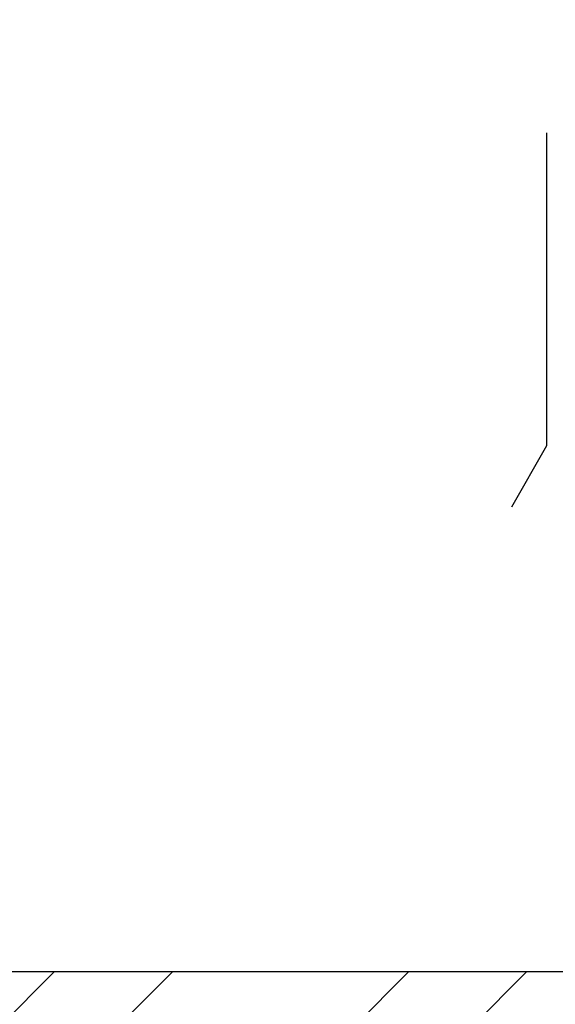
# Model space of a CAD drawing. Header units: millimetres. Extents: x 132157 to 155303, y 33763 to 45643.
# Tile 10 of 256: x 141099 to 141303, y 34297 to 34671. Entities that reach past the tile are written whole.
import ezdxf

# ---------------------------------------------------------------- set-up
doc = ezdxf.new("R2010")
doc.units = ezdxf.units.MM
doc.header["$LTSCALE"] = 20
doc.linetypes.add('ČÁRKOVANÁ2', pattern=[9.525, 6.35, -3.175])
doc.layers.add('PŘEJEZD', color=7, linetype='ČÁRKOVANÁ2')
doc.layers.add('ZDI', color=3, linetype='Continuous')
doc.layers.add('ŠRAFY', color=7, linetype='Continuous', lineweight=9)

msp = doc.modelspace()

# ---------------------------------------------------------------- hatches: boundary and pattern name
at = {"layer": 'ŠRAFY', "ltscale": 0.5}
h = msp.add_hatch(dxfattribs=at)
h.set_pattern_fill('ANSI32', color=256, scale=10)
h.set_pattern_definition([(45, (38784.54, 9435.88), (-67.35192, 67.35192), []), (45, (38829.44, 9435.88), (-67.35192, 67.35192), [])])
h.paths.add_polyline_path([(141553.1698, 34875.9255), (141719.8365, 34875.9255), (141719.8365, 34965.3101), (141683.8857, 34977.3754), (141719.8365, 34989.4408), (141719.8365, 35009.2588), (141386.5031, 35009.2588), (141386.5031, 34309.2588), (140179.8365, 34309.2588), (140179.8365, 35009.2588), (139846.5031, 35009.2588), (139846.5031, 34989.4408), (139882.4539, 34977.3754), (139810.5524, 34953.2447), (139846.5031, 34941.1793), (139846.5031, 34875.9255), (140013.1698, 34875.9255), (140013.1698, 34142.5921), (141553.1698, 34142.5921)])

# ---------------------------------------------------------------- linework, layer by layer
at = {"layer": 'PŘEJEZD', "flags": 128}
for points in [[(141299.8365, 35009.2588), (141299.8365, 34509.2588)], [(141299.8365, 34509.2588), (141286.5031, 34485.9255)]]:
    msp.add_lwpolyline(points, dxfattribs=at)
at = {"layer": 'ZDI', "linetype": 'Continuous', "ltscale": 0.5}
msp.add_line((141386.5031, 34309.2588), (140179.8365, 34309.2588), dxfattribs=at)

doc.saveas('drawing.dxf')
